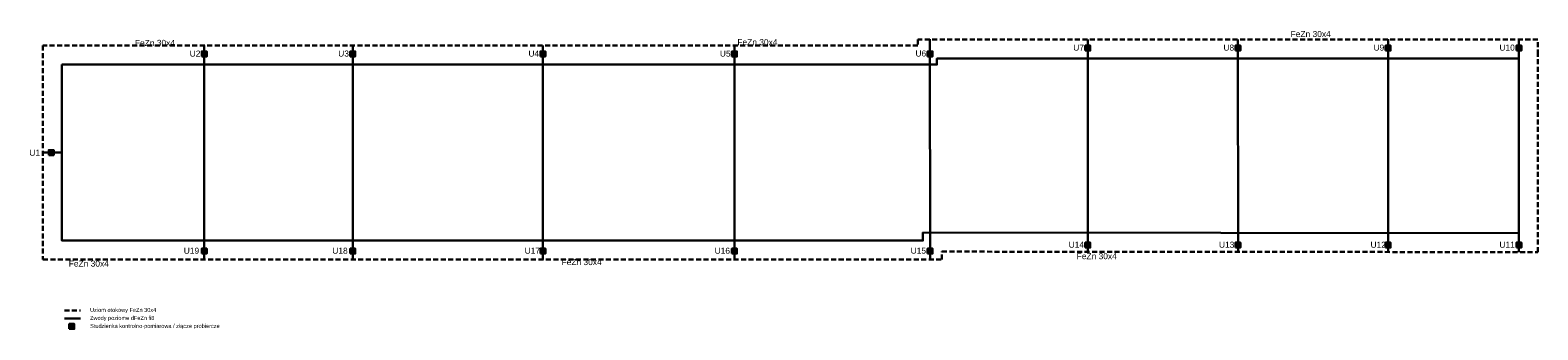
# Model space of a CAD drawing. Header units: centimetres. Extents: x -4572 to 125430, y -27163 to 73697.
# Tile 41 of 44: x 106067 to 121129, y -1633 to 1358. Entities that reach past the tile are written whole.
import ezdxf

# ---------------------------------------------------------------- set-up
doc = ezdxf.new("R2010")
doc.units = ezdxf.units.CM
doc.header["$MEASUREMENT"] = 0
doc.linetypes.add('DASHED', pattern=[0.75, 0.5, -0.25])
doc.layers.add('!MS_odgromowa', color=1, linetype='Continuous', lineweight=30)
doc.styles.add('GENERATED_STYLE_7', font='SIMPLEX')
doc.styles.get("Standard").update_dxf_attribs({"font": 'ARIAL.TTF'})

# ---------------------------------------------------------------- blocks, each defined once
blk = doc.blocks.new('studzienka pomiarowa')
at = {"color": 0}
for points in [[(-125, -125), (125, -125), (125, 125), (-125, 125)], [(-58, 55), (58, 55), (58, -55), (-58, -55)]]:
    blk.add_lwpolyline(points, close=True, dxfattribs=at)

msp = doc.modelspace()

# ---------------------------------------------------------------- linework, layer by layer
at = {"layer": '!MS_odgromowa', "lineweight": 30}
for p, q in [((115055.8, 1267.9), (115057.7, -932.1)), ((116632.2, 1263.9), (116634, -853.4)), ((118132.2, 1265.2), (118134, -852.1)), ((119632.2, 1266.5), (119634, -850.8)), ((120938.7, 1073.9), (120938.7, 1263.9)), ((107805.4, 1204.1), (107805.4, -932.1)), ((109289.4, 1013.9), (109289.4, 1204.3)), ((111189.4, 1204.5), (111189.4, -932.1)), ((113101.9, 1204.8), (113101.9, -932.1)), ((109289.4, 1014.3), (109289.4, -742.1)), ((106383.9, 135.9), (106193.9, 135.9)), ((109289.4, -742.1), (109289.4, -932.1)), ((120938.7, -667.1), (120938.7, -857.1))]:
    msp.add_line(p, q, dxfattribs=at)
at = {"layer": '!MS_odgromowa', "linetype": 'DASHED', "lineweight": 30, "ltscale": 100}
msp.add_line((106408.8, -1438.8), (106571.4, -1438.8), dxfattribs=at)
at = {"layer": '!MS_odgromowa'}
msp.add_line((106408.8, -1518.8), (106571.4, -1518.8), dxfattribs=at)
at = {"layer": '!MS_odgromowa', "linetype": 'DASHED', "lineweight": 30, "ltscale": 100}
msp.add_lwpolyline([(106193.9, 1203.9), (106193.9, -932.1), (115175.8, -932.1), (115175.8, -852.2), (121128.7, -857.2), (121128.7, 1113.9), (121128.7, 1263.9), (114935.8, 1263.9), (114935.8, 1205)], close=True, dxfattribs=at)
at = {"layer": '!MS_odgromowa', "lineweight": 30}
msp.add_lwpolyline([(106383.9, 1013.9), (106383.9, -742.1), (114985.8, -742.1), (114985.8, -662.1), (120938.7, -667.1), (120938.7, 1073.9), (115125.8, 1073.9), (115125.8, 1015.1)], close=True, dxfattribs=at)

# ---------------------------------------------------------------- block references
at = {"layer": '!MS_odgromowa', "xscale": 0.2, "yscale": 0.2, "zscale": 0.2}
for p in [(107805.8, 1120.1), (109289.8, 1120.3), (111189.8, 1120.3), (113102.3, 1120.1), (115056.4, 1121.1), (116632.7, 1179.9), (118132.7, 1179.9), (119632.7, 1179.9), (120939.1, 1179.9), (106277.6, 136.5), (107805.8, -847.3), (109289.8, -847.1), (111189.8, -847.1), (113102.3, -847.3), (115056.4, -846.3), (116632.7, -787.5), (118132.7, -787.5), (119632.7, -787.5), (120939.1, -787.5), (106482.7, -1598.6)]:
    msp.add_blockref('studzienka pomiarowa', p, dxfattribs=at)

# ---------------------------------------------------------------- texts
at = {"layer": '!MS_odgromowa', "lineweight": 30}
for s, p in [('U7', (116487.5, 1154.1)), ('U8', (117987.5, 1154.1)), ('U9', (119487.5, 1154.1)), ('U10', (120744.8, 1154.1)), ('U2', (107660.6, 1094.3)), ('U3', (109144.6, 1094.5)), ('U4', (111044.6, 1094.5)), ('U5', (112957.1, 1094.3)), ('U6', (114911.2, 1095.2)), ('U1', (106058.9, 104.3)), ('U13', (117943.2, -813.3)), ('U12', (119457.1, -813.3)), ('U19', (107601.5, -873.1)), ('U18', (109085.5, -872.9)), ('U17', (111006.8, -872.9)), ('U16', (112904.6, -873.1)), ('U15', (114862.7, -872.2)), ('U14', (116441.5, -813.3)), ('U11', (120744.8, -813.3))]:
    msp.add_text(s, height=60, dxfattribs=at).set_placement(p)
at = {"layer": '!MS_odgromowa', "lineweight": 30, "char_height": 60, "width": 2377.726, "attachment_point": 5}
for insert in [(118859.5, 1318.9), (107313.6, 1230.9), (113332.3, 1237.8), (116722.1, -898), (106653, -972.1), (111576.2, -957)]:
    msp.add_mtext('FeZn 30x4', dxfattribs=dict(at, insert=insert))
at = {"layer": '!MS_odgromowa', "color": 0, "char_height": 40, "attachment_point": 4, "style": 'GENERATED_STYLE_7'}
for s, insert in [('{\\fArial|b0|i0|c238|p34;Zwody poziome dFeZn fi8}', (106665.3, -1520)), ('{\\fArial|b0|i0|c238|p34;Uziom otokowy FeZn 30x4}', (106665.3, -1440)), ('{\\fArial|b0|i0|c238|p34;Studzienka kontrolno-pomiarowa / złącze probiercze}', (106665.3, -1600))]:
    msp.add_mtext(s, dxfattribs=dict(at, insert=insert))

doc.saveas('drawing.dxf')
